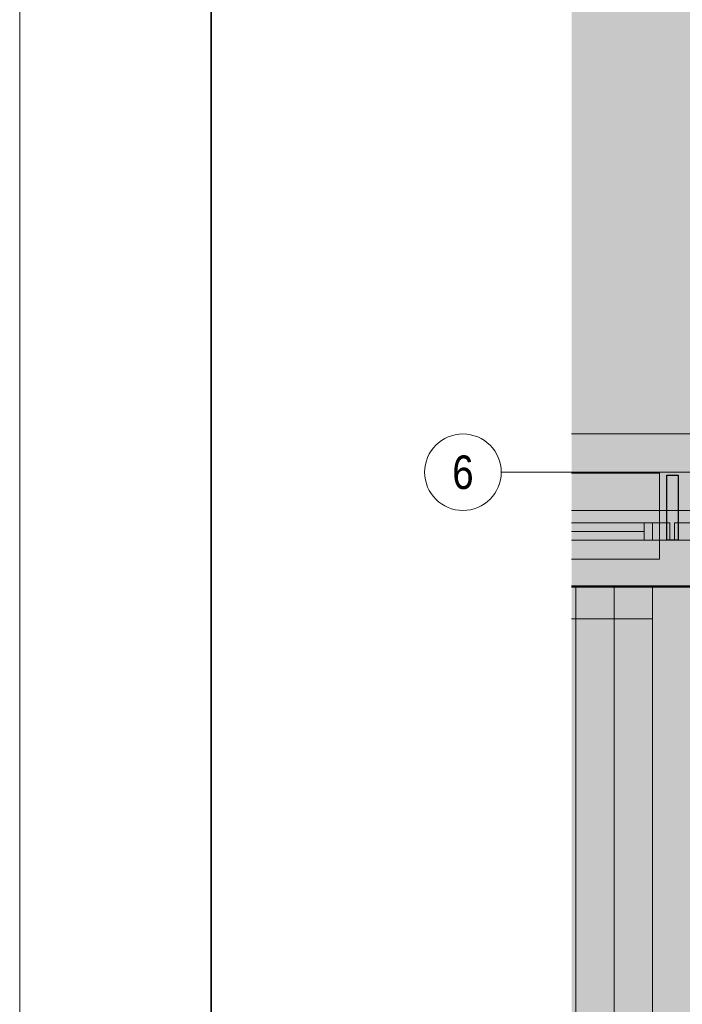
# Model space of a CAD drawing. Extents: x -620 to 3480, y 62 to 1107.
# Tile 6 of 244: x -620 to -550, y 320 to 423. Entities that reach past the tile are written whole.
import ezdxf
from ezdxf.enums import TextEntityAlignment as Align
from ezdxf.lldxf.tags import DXFTag

# ---------------------------------------------------------------- set-up
doc = ezdxf.new("R2010")
doc.units = 0
doc.layers.get('0').update_dxf_attribs({"lineweight": 35})
for name, color, linetype, lineweight, true_color in [('30 -33 Aussenwände- 7 Fassade_ Elemente', 7, 'Continuous', 9, 0x00aacc), ('30 -35 Decken- 1 Konstruktion-Träger- Stahlbeton', 7, 'grob-A06G9GKW8I', 13, 0x33aa00), ('70 -72 Beschriftung- 1 Beschriftung allgemein', 7, 'Continuous', 9, 0xff6633), ('70 -75 Raumstempel- 1 Raumstempel', 1, 'Continuous', 50, 0xff0000), ('iwb_Layout Achsbezeichung', 1, 'Continuous', 13, 0xff0000), ('iwb_Layout BA_Markierung', 7, 'Continuous', 9, 0xbadcdc)]:
    doc.layers.add(name, color=color, linetype=linetype, lineweight=lineweight, true_color=true_color)
for name, color, linetype, lineweight in [('60- 61 allgemeine Ausstattung- 4 Terrassen', 7, 'Continuous', 9), ('70 -71 Achsen- 1 Gebäudeachsen', 7, 'STRICHPUNKT2-A06G9GKV8I', 18), ('iwb_Plankopf Rahmen', 7, 'Continuous', 35)]:
    doc.layers.add(name, color=color, linetype=linetype, lineweight=lineweight)
doc.layers.add('iwb_Schraffur_Unterzug', color=7, linetype='Continuous', lineweight=5, true_color=0xffffcc, plot=False)
doc.styles.get("Standard").update_dxf_attribs({"font": 'ARIALN.TTF'})
tags = doc.linetypes.add('grob-A06G9GKW8I', pattern=[14, 3, -8, 3]).pattern_tags.tags
tags[8:9] = [DXFTag(74, 4), DXFTag(75, 0), DXFTag(340, '0'), DXFTag(46, 0.0), DXFTag(50, 0.0), DXFTag(44, 0.0), DXFTag(45, 0.0)]
tags[6:7] = [DXFTag(74, 4), DXFTag(75, 0), DXFTag(340, '0'), DXFTag(46, 0.0), DXFTag(50, 0.0), DXFTag(44, 0.0), DXFTag(45, 0.0)]
tags[4:5] = [DXFTag(74, 4), DXFTag(75, 0), DXFTag(340, '0'), DXFTag(46, 0.0), DXFTag(50, 0.0), DXFTag(44, 0.0), DXFTag(45, 0.0)]
tags = doc.linetypes.add('STRICHPUNKT2', pattern=[12.7, 6.35, -3.175, 0, -3.175]).pattern_tags.tags
tags[10:11] = [DXFTag(74, 4), DXFTag(75, 0), DXFTag(340, '0'), DXFTag(46, 0.0), DXFTag(50, 0.0), DXFTag(44, 0.0), DXFTag(45, 0.0)]
tags[8:9] = [DXFTag(74, 4), DXFTag(75, 0), DXFTag(340, '0'), DXFTag(46, 0.0), DXFTag(50, 0.0), DXFTag(44, 0.0), DXFTag(45, 0.0)]
tags[6:7] = [DXFTag(74, 4), DXFTag(75, 0), DXFTag(340, '0'), DXFTag(46, 0.0), DXFTag(50, 0.0), DXFTag(44, 0.0), DXFTag(45, 0.0)]
tags[4:5] = [DXFTag(74, 4), DXFTag(75, 0), DXFTag(340, '0'), DXFTag(46, 0.0), DXFTag(50, 0.0), DXFTag(44, 0.0), DXFTag(45, 0.0)]
tags = doc.linetypes.add('STRICHPUNKT2-A06G9GKV8I', pattern=[12.7, 6.35, -3.175, 0, -3.175]).pattern_tags.tags
tags[10:11] = [DXFTag(74, 4), DXFTag(75, 0), DXFTag(340, '0'), DXFTag(46, 0.0), DXFTag(50, 0.0), DXFTag(44, 0.0), DXFTag(45, 0.0)]
tags[8:9] = [DXFTag(74, 4), DXFTag(75, 0), DXFTag(340, '0'), DXFTag(46, 0.0), DXFTag(50, 0.0), DXFTag(44, 0.0), DXFTag(45, 0.0)]
tags[6:7] = [DXFTag(74, 4), DXFTag(75, 0), DXFTag(340, '0'), DXFTag(46, 0.0), DXFTag(50, 0.0), DXFTag(44, 0.0), DXFTag(45, 0.0)]
tags[4:5] = [DXFTag(74, 4), DXFTag(75, 0), DXFTag(340, '0'), DXFTag(46, 0.0), DXFTag(50, 0.0), DXFTag(44, 0.0), DXFTag(45, 0.0)]

# ---------------------------------------------------------------- blocks, each defined once
blk = doc.blocks.new('Polygon-A06G9GKL8I')
at = {"color": 0, "linetype": 'ByBlock', "lineweight": -2, "ltscale": 0.13}
blk.add_solid([(-497.79, 86.11), (-562.01, 85.94), (-497.63, 1071.51), (-562.01, 1071.51)], dxfattribs=at)
blk = doc.blocks.new('Referenz-A06G9GKX8I')
at = {"layer": '30 -33 Aussenwände- 7 Fassade_ Elemente', "color": 0}
for p, q in [((-552.81, 375.86), (-562.01, 375.86)), ((-552.81, 370.66), (-552.81, 375.86)), ((-562.01, 370.66), (-554.41, 370.66)), ((-554.41, 370.66), (-552.81, 370.66)), ((-554.41, 370.66), (-554.41, 368.86)), ((-552.81, 370.66), (-552.81, 368.86)), ((-562.01, 369.76), (-554.41, 369.76)), ((-554.41, 368.86), (-562.01, 368.86)), ((-552.81, 368.86), (-554.41, 368.86)), ((-552.81, 368.86), (-552.81, 366.86)), ((-552.81, 366.86), (-562.01, 366.86))]:
    blk.add_line(p, q, dxfattribs=at)
at = {"layer": '30 -33 Aussenwände- 7 Fassade_ Elemente', "color": 0, "linetype": 'Continuous', "lineweight": -2, "ltscale": 0.25}
for p, q in [((-552.06, 368.86), (-552.06, 375.66)), ((-552.06, 375.66), (-550.86, 375.66)), ((-550.86, 375.66), (-550.86, 368.86)), ((-550.86, 368.86), (-552.06, 368.86))]:
    blk.add_line(p, q, dxfattribs=at)
at = {"layer": '30 -33 Aussenwände- 7 Fassade_ Elemente', "color": 0, "linetype": 'Continuous', "ltscale": 0.13}
for p, q in [((-562.01, 370.66), (-551.74, 370.66)), ((-551.74, 370.66), (-551.74, 368.86)), ((-551.74, 368.86), (-562.01, 368.86))]:
    blk.add_line(p, q, dxfattribs=at)
at = {"layer": '30 -33 Aussenwände- 7 Fassade_ Elemente', "color": 0, "linetype": 'Continuous', "lineweight": 18, "ltscale": 0.18}
for p, q in [((-553.54, 368.86), (-553.54, 370.66)), ((-553.54, 370.66), (-551.74, 370.66)), ((-551.74, 370.66), (-551.74, 368.86)), ((-551.24, 368.86), (-551.24, 370.66)), ((-551.24, 370.66), (-549.44, 370.66)), ((-551.74, 368.86), (-553.54, 368.86)), ((-549.44, 368.86), (-551.24, 368.86))]:
    blk.add_line(p, q, dxfattribs=at)
at = {"layer": '30 -33 Aussenwände- 7 Fassade_ Elemente', "color": 0, "linetype": 'grob-A06G9GKW8I', "ltscale": 0.13}
blk.add_line((-562.01, 364.02), (-506.45, 364.02), dxfattribs=at)
at = {"layer": '30 -35 Decken- 1 Konstruktion-Träger- Stahlbeton', "color": 0}
for p, q in [((-562.01, 379.96), (-498.51, 379.96)), ((-562.01, 371.96), (-498.51, 371.96))]:
    blk.add_line(p, q, dxfattribs=at)
at = {"layer": '60- 61 allgemeine Ausstattung- 4 Terrassen', "color": 0}
for p, q in [((-561.56, 257.96), (-561.56, 364.02)), ((-557.56, 257.96), (-557.56, 364.02)), ((-553.56, 257.96), (-553.56, 364.02))]:
    blk.add_line(p, q, dxfattribs=at)
at = {"layer": '70 -71 Achsen- 1 Gebäudeachsen', "color": 0, "linetype": 'STRICHPUNKT2-A06G9GKV8I', "ltscale": 0.18}
blk.add_line((-562.01, 375.96), (85.43, 375.96), dxfattribs=at)
at = {"layer": '70 -72 Beschriftung- 1 Beschriftung allgemein', "color": 0, "linetype": 'Continuous', "ltscale": 0.13}
blk.add_line((-553.59, 360.63), (-562.01, 360.63), dxfattribs=at)
at = {"layer": '70 -75 Raumstempel- 1 Raumstempel', "color": 0, "linetype": 'Continuous', "ltscale": 0.5}
blk.add_line((-506.45, 364.02), (-562.01, 364.02), dxfattribs=at)
blk = doc.blocks.new('Referenz-A06G9GKZ8I')
at = {"layer": 'iwb_Schraffur_Unterzug', "linetype": 'Continuous', "ltscale": 0.13}
for points in [[(-562.01, 379.96), (-3.51, 379.96), (-3.51, 371.96)], [(-562.01, 379.96), (-3.51, 371.96), (-562.01, 376.51)], [(-562.01, 376.51), (-3.51, 371.96), (-562.01, 371.96)]]:
    blk.add_solid(points, dxfattribs=at)

msp = doc.modelspace()

# ---------------------------------------------------------------- linework, layer by layer
at = {"layer": 'iwb_Layout Achsbezeichung', "linetype": 'STRICHPUNKT2', "lineweight": 13, "ltscale": 0.39}
msp.add_line((-562.01, 375.96), (-569.35, 375.96), dxfattribs=at)
at = {"layer": 'iwb_Layout Achsbezeichung', "ltscale": 0.39}
msp.add_circle((-573.35, 375.96), 4, dxfattribs=at)
at = {"layer": 'iwb_Plankopf Rahmen', "color": 8, "lineweight": 13, "ltscale": 0.13, "true_color": 0x808080}
msp.add_lwpolyline([(300.35, 62.43), (-619.65, 62.43), (-619.65, 1107.43), (300.35, 1107.43), (300.35, 62.43)], close=True, dxfattribs=at)
at = {"layer": 'iwb_Plankopf Rahmen', "ltscale": 0.35}
msp.add_lwpolyline([(-599.65, 67.43), (-599.65, 1102.43), (295.35, 1102.43), (295.35, 67.43), (-599.65, 67.43)], close=True, dxfattribs=at)

# ---------------------------------------------------------------- block references
at = {"color": 8, "lineweight": 25, "ltscale": 0.25, "true_color": 0x808080}
for name in ['Referenz-A06G9GKX8I', 'Referenz-A06G9GKZ8I']:
    msp.add_blockref(name, (0, 0), dxfattribs=at)
at = {"layer": 'iwb_Layout BA_Markierung', "ltscale": 0.13}
msp.add_blockref('Polygon-A06G9GKL8I', (0, 0), dxfattribs=at)

# ---------------------------------------------------------------- texts
at = {"layer": 'iwb_Layout Achsbezeichung', "ltscale": 0.39}
msp.add_text('6', height=3.5, dxfattribs=at).set_placement((-573.35, 375.96), align=Align.MIDDLE_CENTER)

doc.saveas('drawing.dxf')
